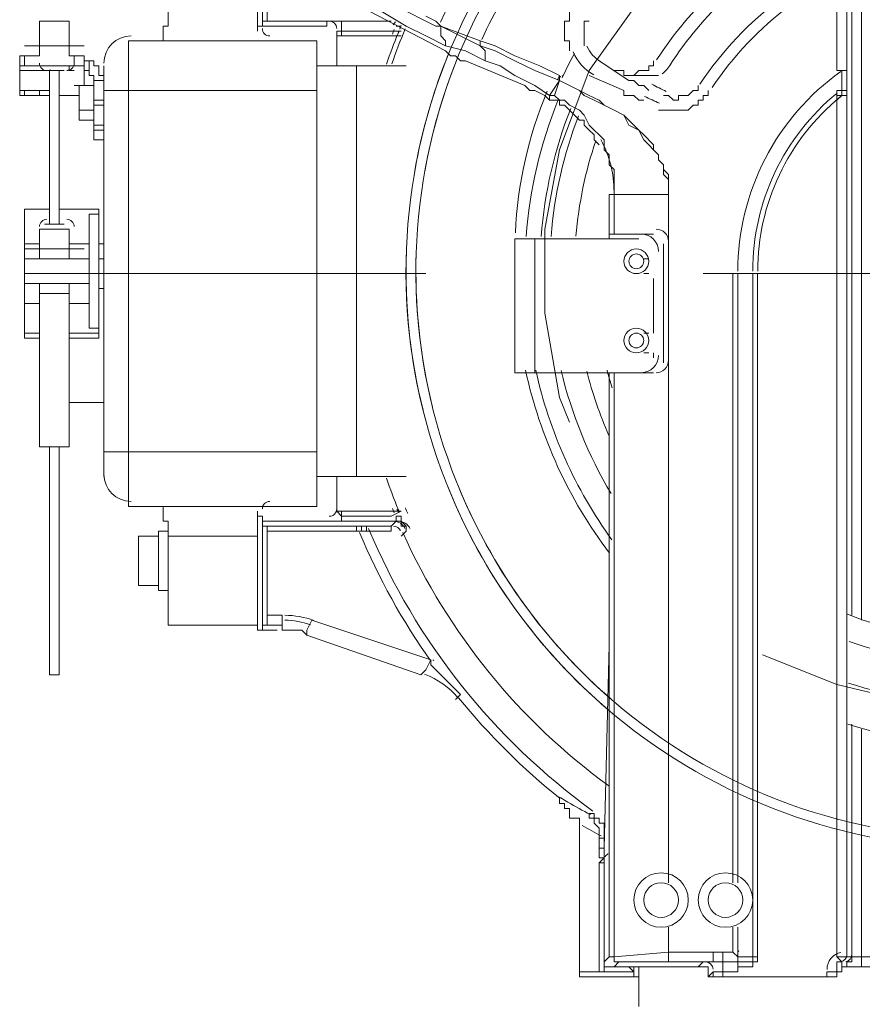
# Model space of a CAD drawing. Header units: millimetres. Extents: x 204754 to 499005, y -178579 to -103222.
# Tile 142 of 178: x 350712 to 351039, y -131920 to -131538. Entities that reach past the tile are written whole.
import ezdxf

# ---------------------------------------------------------------- set-up
doc = ezdxf.new("R2010")
doc.units = ezdxf.units.MM
doc.header["$MEASUREMENT"] = 0
doc.layers.get('0').update_dxf_attribs({"color": 252, "lineweight": 5})
doc.layers.add('Nowe_820-G Rysunki Obrazki_Nr_pióra__181', color=252, linetype='Continuous', lineweight=5)

# ---------------------------------------------------------------- blocks, each defined once
blk = doc.blocks.new('podkład 20251118')
at = {"layer": 'Nowe_820-G Rysunki Obrazki_Nr_pióra__181', "color": 252, "linetype": 'Continuous', "lineweight": 5}
for p, q in [((351029.19, -131557.76), (351029.19, -131492.48)), ((351033.03, -131557.76), (351033.03, -131492.48)), ((350804.55, -131496.32), (350804.55, -131542.4)), ((350806.47, -131496.32), (350806.47, -131540.48)), ((350769.99, -131498.24), (350769.99, -131540.48)), ((351034.95, -131502.08), (351034.95, -131768.96)), ((351038.79, -131502.08), (351038.79, -131770.88)), ((350829.51, -131525.12), (350877.51, -131550.08)), ((350952.39, -131530.88), (350933.19, -131557.76)), ((350808.39, -131538.56), (350808.39, -131534.72)), ((350862.15, -131540.48), (350852.55, -131534.72)), ((350862.15, -131534.72), (350869.83, -131538.56)), ((350925.51, -131534.72), (350925.51, -131538.56)), ((350720.07, -131538.56), (350720.07, -131552)), ((350720.07, -131538.56), (350731.59, -131538.56)), ((350731.59, -131538.56), (350731.59, -131552)), ((350854.47, -131538.56), (350806.47, -131538.56)), ((350806.47, -131538.56), (350808.39, -131538.56)), ((350831.43, -131540.48), (350831.43, -131538.56)), ((350831.43, -131538.56), (350837.19, -131538.56)), ((350837.19, -131544.32), (350837.19, -131538.56)), ((350837.19, -131538.56), (350856.39, -131538.56)), ((350857.11, -131540), (350858.02, -131538.85)), ((350873.67, -131538.56), (350869.83, -131536.64)), ((350869.83, -131538.56), (350873.67, -131540.48)), ((350875.59, -131540.48), (350873.67, -131538.56)), ((350925.51, -131538.56), (350923.59, -131538.56)), ((350923.59, -131538.56), (350923.59, -131540.48)), ((350933.19, -131538.56), (350931.27, -131538.56)), ((350931.27, -131538.56), (350931.27, -131548.16)), ((350768.07, -131546.24), (350768.07, -131540.48)), ((350769.99, -131540.48), (350768.07, -131540.48)), ((350804.55, -131540.48), (350806.47, -131540.48)), ((350831.43, -131540.48), (350806.47, -131540.48)), ((350835.27, -131555.84), (350835.27, -131542.4)), ((350835.27, -131544.32), (350835.27, -131542.4)), ((350835.27, -131542.4), (350837.19, -131542.4)), ((350837.19, -131542.4), (350856.39, -131542.4)), ((350856.39, -131542.4), (350860.23, -131542.4)), ((350857.61, -131541.78), (350856.89, -131543.56)), ((350858.31, -131540.48), (350860.23, -131540.48)), ((350869.83, -131544.32), (350862.15, -131540.48)), ((350873.67, -131540.48), (350875.59, -131540.48)), ((350890.95, -131546.24), (350875.59, -131540.48)), ((350875.59, -131540.48), (350890.95, -131548.16)), ((350875.59, -131540.48), (350875.59, -131542.4)), ((350875.59, -131542.4), (350875.59, -131544.32)), ((350923.59, -131540.48), (350923.59, -131542.4)), ((350923.59, -131542.4), (350923.59, -131544.32)), ((350754.63, -131726.72), (350754.63, -131546.24)), ((350827.59, -131546.24), (350754.63, -131546.24)), ((350827.59, -131546.24), (350827.59, -131726.72)), ((350835.27, -131555.84), (350835.27, -131544.32)), ((350860.23, -131544.32), (350835.27, -131544.32)), ((350877.51, -131548.16), (350869.83, -131544.32)), ((350875.59, -131544.32), (350877.51, -131546.24)), ((350877.51, -131546.24), (350877.51, -131548.16)), ((350896.71, -131548.16), (350890.95, -131546.24)), ((350890.95, -131546.24), (350890.95, -131548.16)), ((350890.95, -131548.16), (350890.95, -131546.24)), ((350923.59, -131544.32), (350923.59, -131546.24)), ((350923.59, -131546.24), (350925.51, -131546.24)), ((350925.51, -131546.24), (350925.51, -131548.16)), ((350737.35, -131548.16), (350714.31, -131548.16)), ((350714.31, -131548.16), (350737.35, -131548.16)), ((350885.19, -131550.08), (350877.51, -131548.16)), ((350877.51, -131550.08), (350879.43, -131552)), ((350892.87, -131553.92), (350885.19, -131550.08)), ((350896.71, -131550.08), (350890.95, -131548.16)), ((350890.95, -131548.16), (350892.87, -131550.08)), ((350892.87, -131550.08), (350892.87, -131552)), ((350904.39, -131552), (350896.71, -131548.16)), ((350904.39, -131553.92), (350896.71, -131550.08)), ((350925.51, -131548.16), (350925.51, -131550.08)), ((350712.39, -131567.36), (350712.39, -131552)), ((350712.39, -131552), (350714.31, -131552)), ((350714.31, -131555.84), (350714.31, -131552)), ((350714.31, -131552), (350720.07, -131552)), ((350731.59, -131552), (350733.51, -131552)), ((350733.51, -131555.84), (350733.51, -131552)), ((350733.51, -131552), (350737.35, -131552)), ((350737.35, -131552), (350737.35, -131563.52)), ((350737.35, -131553.92), (350739.27, -131553.92)), ((350739.27, -131553.92), (350739.27, -131559.68)), ((350741.19, -131553.92), (350739.27, -131553.92)), ((350741.19, -131555.84), (350741.19, -131553.92)), ((350879.43, -131552), (350881.35, -131552)), ((350881.35, -131552), (350883.27, -131553.92)), ((350883.27, -131553.92), (350885.19, -131553.92)), ((350885.19, -131553.92), (350908.23, -131563.52)), ((350892.87, -131552), (350892.87, -131553.92)), ((350892.87, -131553.92), (350898.63, -131555.84)), ((350913.99, -131555.84), (350904.39, -131552)), ((350912.07, -131557.76), (350904.39, -131553.92)), ((350937.03, -131553.92), (350948.55, -131561.6)), ((350958.15, -131555.84), (350958.15, -131553.92)), ((350712.39, -131555.84), (350712.39, -131557.76)), ((350714.31, -131555.84), (350712.39, -131555.84)), ((350712.39, -131557.76), (350714.31, -131557.76)), ((350714.31, -131557.76), (350712.39, -131557.76)), ((350714.31, -131555.84), (350733.51, -131555.84)), ((350714.31, -131557.76), (350720.07, -131557.76)), ((350720.07, -131557.76), (350714.31, -131557.76)), ((350731.59, -131555.84), (350720.07, -131555.84)), ((350721.99, -131557.76), (350720.07, -131557.76)), ((350721.99, -131557.76), (350729.67, -131557.76)), ((350723.91, -131617.28), (350723.91, -131557.76)), ((350727.75, -131617.28), (350727.75, -131557.76)), ((350727.75, -131557.76), (350729.67, -131557.76)), ((350731.59, -131557.76), (350731.59, -131555.84)), ((350733.51, -131557.76), (350731.59, -131557.76)), ((350731.59, -131557.76), (350733.51, -131557.76)), ((350737.35, -131555.84), (350733.51, -131555.84)), ((350739.27, -131557.76), (350737.35, -131557.76)), ((350739.27, -131559.68), (350739.27, -131557.76)), ((350743.11, -131555.84), (350741.19, -131555.84)), ((350743.11, -131559.68), (350743.11, -131555.84)), ((350745.03, -131555.84), (350745.03, -131715.2)), ((350862.15, -131555.84), (350827.59, -131555.84)), ((350842.95, -131715.2), (350842.95, -131555.84)), ((350898.63, -131555.84), (350904.39, -131559.68)), ((350921.67, -131561.6), (350912.07, -131557.76)), ((350921.67, -131559.68), (350913.99, -131555.84)), ((350933.19, -131557.76), (350921.67, -131588.48)), ((350946.63, -131557.76), (350942.79, -131557.76)), ((350942.79, -131557.76), (350946.63, -131557.76)), ((350946.63, -131559.68), (350946.63, -131557.76)), ((350946.63, -131557.76), (350946.63, -131559.68)), ((350950.47, -131559.68), (350952.39, -131557.76)), ((350952.39, -131557.76), (350954.31, -131557.76)), ((350954.31, -131557.76), (350956.23, -131557.76)), ((350956.23, -131557.76), (350956.23, -131555.84)), ((350956.23, -131555.84), (350958.15, -131555.84)), ((351031.11, -131557.76), (351029.19, -131557.76)), ((351029.19, -131557.76), (351031.11, -131557.76)), ((351031.11, -131557.76), (351031.11, -131565.44)), ((351031.11, -131557.76), (351033.03, -131557.76)), ((351033.03, -131557.76), (351031.11, -131557.76)), ((351033.03, -131567.36), (351033.03, -131557.76)), ((350741.19, -131559.68), (350739.27, -131559.68)), ((350741.19, -131561.6), (350741.19, -131559.68)), ((350741.19, -131584.64), (350741.19, -131561.6)), ((350745.03, -131561.6), (350741.19, -131561.6)), ((350745.03, -131559.68), (350743.11, -131559.68)), ((350745.03, -131561.6), (350745.03, -131559.68)), ((350904.39, -131559.68), (350912.07, -131563.52)), ((350917.83, -131567.36), (350921.67, -131561.6)), ((350921.67, -131561.6), (350919.75, -131567.36)), ((350921.67, -131561.6), (350921.67, -131559.68)), ((350929.35, -131565.44), (350921.67, -131561.6)), ((350929.35, -131565.44), (350921.67, -131561.6)), ((350933.19, -131559.68), (350946.63, -131565.44)), ((350960.07, -131559.68), (350946.63, -131559.68)), ((350946.63, -131559.68), (350950.47, -131559.68)), ((350948.55, -131561.6), (350950.47, -131561.6)), ((350950.47, -131561.6), (350952.39, -131563.52)), ((350712.39, -131565.44), (350714.31, -131565.44)), ((350714.31, -131567.36), (350714.31, -131565.44)), ((350720.07, -131565.44), (350714.31, -131565.44)), ((350720.07, -131567.36), (350720.07, -131565.44)), ((350720.07, -131567.36), (350720.07, -131565.44)), ((350723.91, -131565.44), (350720.07, -131565.44)), ((350735.43, -131563.52), (350733.51, -131563.52)), ((350735.43, -131563.52), (350735.43, -131576.96)), ((350735.43, -131576.96), (350735.43, -131563.52)), ((350735.43, -131563.52), (350741.19, -131563.52)), ((350741.19, -131563.52), (350735.43, -131563.52)), ((350745.03, -131565.44), (350827.59, -131565.44)), ((350910.15, -131565.44), (350908.23, -131563.52)), ((350912.07, -131565.44), (350910.15, -131565.44)), ((350912.07, -131563.52), (350917.83, -131567.36)), ((350915.91, -131567.36), (350912.07, -131565.44)), ((350931.27, -131567.36), (350929.35, -131565.44)), ((350933.19, -131567.36), (350929.35, -131565.44)), ((350946.63, -131565.44), (350946.63, -131567.36)), ((350952.39, -131563.52), (350954.31, -131563.52)), ((350954.31, -131563.52), (350956.23, -131565.44)), ((350971.59, -131567.36), (350973.51, -131565.44)), ((350973.51, -131565.44), (350975.43, -131565.44)), ((350975.43, -131565.44), (350975.43, -131563.52)), ((350979.27, -131567.36), (350979.27, -131565.44)), ((351031.11, -131565.44), (351029.19, -131565.44)), ((351029.19, -131565.44), (351029.19, -131567.36)), ((351031.11, -131567.36), (351031.11, -131565.44)), ((351031.11, -131565.44), (351033.03, -131565.44)), ((351033.03, -131565.44), (351033.03, -131563.52)), ((350712.39, -131567.36), (350714.31, -131567.36)), ((350714.31, -131567.36), (350712.39, -131567.36)), ((350723.91, -131567.36), (350714.31, -131567.36)), ((350714.31, -131567.36), (350720.07, -131567.36)), ((350723.91, -131567.36), (350720.07, -131567.36)), ((350733.51, -131567.36), (350727.75, -131567.36)), ((350733.51, -131567.36), (350735.43, -131567.36)), ((350741.19, -131569.28), (350745.03, -131569.28)), ((350917.83, -131569.28), (350915.91, -131567.36)), ((350917.83, -131569.28), (350917.83, -131567.36)), ((350919.75, -131567.36), (350917.83, -131567.36)), ((350919.75, -131567.36), (350917.83, -131567.36)), ((350919.75, -131569.28), (350917.83, -131569.28)), ((350919.75, -131567.36), (350921.67, -131569.28)), ((350921.67, -131569.28), (350919.75, -131569.28)), ((350921.67, -131571.2), (350921.67, -131569.28)), ((350921.67, -131569.28), (350923.59, -131569.28)), ((350923.59, -131569.28), (350925.51, -131571.2)), ((350935.11, -131569.28), (350931.27, -131567.36)), ((350937.03, -131569.28), (350933.19, -131567.36)), ((350938.95, -131571.2), (350935.11, -131569.28)), ((350938.95, -131571.2), (350937.03, -131569.28)), ((350946.63, -131567.36), (350950.47, -131567.36)), ((350950.47, -131567.36), (350952.39, -131569.28)), ((350952.39, -131569.28), (350954.31, -131569.28)), ((350961.99, -131567.36), (350963.91, -131567.36)), ((350963.91, -131567.36), (350965.83, -131569.28)), ((350965.83, -131569.28), (350967.75, -131569.28)), ((350967.75, -131569.28), (350967.75, -131567.36)), ((350967.75, -131567.36), (350969.67, -131567.36)), ((350969.67, -131567.36), (350971.59, -131567.36)), ((350975.43, -131571.2), (350975.43, -131569.28)), ((350975.43, -131569.28), (350977.35, -131569.28)), ((350977.35, -131569.28), (350977.35, -131567.36)), ((350977.35, -131567.36), (350979.27, -131567.36)), ((351029.19, -131567.36), (351029.19, -131569.28)), ((351029.19, -131567.36), (351031.11, -131567.36)), ((351029.19, -131569.28), (351031.11, -131567.36)), ((351029.19, -131901.44), (351029.19, -131569.28)), ((351031.11, -131567.36), (351033.03, -131567.36)), ((351033.03, -131901.44), (351033.03, -131567.36)), ((350735.43, -131573.12), (350741.19, -131573.12)), ((350741.19, -131573.12), (350735.43, -131573.12)), ((350741.19, -131571.2), (350745.03, -131571.2)), ((350923.59, -131571.2), (350921.67, -131571.2)), ((350925.51, -131573.12), (350923.59, -131571.2)), ((350925.51, -131571.2), (350929.35, -131573.12)), ((350927.43, -131575.04), (350925.51, -131573.12)), ((350929.35, -131573.12), (350931.27, -131575.04)), ((350942.79, -131573.12), (350938.95, -131571.2)), ((350942.79, -131573.12), (350938.95, -131571.2)), ((350946.63, -131575.04), (350942.79, -131573.12)), ((350946.63, -131575.04), (350942.79, -131573.12)), ((350960.07, -131573.12), (350971.59, -131573.12)), ((350971.59, -131573.12), (350973.51, -131571.2)), ((350973.51, -131571.2), (350975.43, -131571.2)), ((350735.43, -131576.96), (350741.19, -131576.96)), ((350741.19, -131576.96), (350735.43, -131576.96)), ((350929.35, -131576.96), (350927.43, -131575.04)), ((350931.27, -131576.96), (350929.35, -131576.96)), ((350931.27, -131575.04), (350933.19, -131578.88)), ((350931.27, -131578.88), (350931.27, -131576.96)), ((350948.55, -131578.88), (350946.63, -131575.04)), ((350948.55, -131576.96), (350946.63, -131575.04)), ((350952.39, -131580.8), (350948.55, -131576.96)), ((350745.03, -131578.88), (350741.19, -131578.88)), ((350745.03, -131580.8), (350741.19, -131580.8)), ((350933.19, -131580.8), (350931.27, -131578.88)), ((350933.19, -131578.88), (350935.11, -131580.8)), ((350935.11, -131582.72), (350933.19, -131580.8)), ((350935.11, -131580.8), (350937.03, -131582.72)), ((350952.39, -131580.8), (350948.55, -131578.88)), ((350954.31, -131584.64), (350952.39, -131580.8)), ((350954.31, -131582.72), (350952.39, -131580.8)), ((350741.19, -131584.64), (350745.03, -131584.64)), ((350741.19, -131584.64), (350745.03, -131584.64)), ((350935.11, -131584.64), (350935.11, -131582.72)), ((350937.03, -131586.56), (350935.11, -131584.64)), ((350937.03, -131582.72), (350938.95, -131584.64)), ((350938.95, -131584.64), (350938.95, -131588.48)), ((350958.15, -131586.56), (350954.31, -131582.72)), ((350956.23, -131586.56), (350954.31, -131584.64)), ((350921.67, -131588.48), (350915.91, -131619.2)), ((350938.95, -131588.48), (350940.87, -131590.4)), ((350958.15, -131588.48), (350956.23, -131586.56)), ((350958.15, -131588.48), (350958.15, -131586.56)), ((350960.07, -131590.4), (350958.15, -131588.48)), ((350960.07, -131590.4), (350958.15, -131588.48)), ((350940.87, -131590.4), (350940.87, -131594.24)), ((350960.07, -131592.32), (350960.07, -131590.4)), ((350960.07, -131592.32), (350960.07, -131590.4)), ((350961.99, -131594.24), (350960.07, -131592.32)), ((350961.99, -131594.24), (350960.07, -131592.32)), ((350940.87, -131594.24), (350942.79, -131596.16)), ((350942.79, -131596.16), (350942.79, -131600)), ((350961.99, -131598.08), (350961.99, -131594.24)), ((350961.99, -131596.16), (350961.99, -131594.24)), ((350963.91, -131598.08), (350961.99, -131596.16)), ((350942.79, -131600), (350942.79, -131601.92)), ((350963.91, -131600), (350961.99, -131598.08)), ((350963.91, -131605.76), (350963.91, -131598.08)), ((350963.91, -131605.76), (350963.91, -131600)), ((350942.79, -131601.92), (350942.79, -131605.76)), ((350940.87, -131623.04), (350940.87, -131605.76)), ((350940.87, -131605.76), (350940.87, -131621.12)), ((350963.91, -131605.76), (350940.87, -131605.76)), ((350942.79, -131605.76), (350942.79, -131621.12)), ((350963.91, -131872.64), (350963.91, -131605.76)), ((350963.91, -131872.64), (350963.91, -131605.76)), ((350714.31, -131661.44), (350714.31, -131611.52)), ((350714.31, -131611.52), (350723.91, -131611.52)), ((350723.91, -131611.52), (350714.31, -131611.52)), ((350727.75, -131611.52), (350743.11, -131611.52)), ((350743.11, -131611.52), (350727.75, -131611.52)), ((350743.11, -131611.52), (350743.11, -131661.44)), ((350739.27, -131613.44), (350739.27, -131657.6)), ((350743.11, -131613.44), (350739.27, -131613.44)), ((350720.07, -131630.72), (350720.07, -131619.2)), ((350720.07, -131619.2), (350731.59, -131619.2)), ((350721.99, -131617.28), (350729.67, -131617.28)), ((350731.59, -131630.72), (350731.59, -131619.2)), ((350915.91, -131619.2), (350915.91, -131651.84)), ((350904.39, -131674.88), (350904.39, -131623.04)), ((350904.39, -131623.04), (350952.39, -131623.04)), ((350912.07, -131674.88), (350912.07, -131623.04)), ((350940.87, -131621.12), (350940.87, -131623.04)), ((350940.87, -131621.12), (350958.15, -131621.12)), ((350958.15, -131621.12), (350940.87, -131621.12)), ((350720.07, -131624.96), (350714.31, -131624.96)), ((350737.35, -131626.88), (350714.31, -131626.88)), ((350714.31, -131626.88), (350737.35, -131626.88)), ((350739.27, -131624.96), (350731.59, -131624.96)), ((350743.11, -131624.96), (350745.03, -131624.96)), ((350961.99, -131624.96), (350961.99, -131671.04)), ((350961.99, -131671.04), (350961.99, -131624.96)), ((350739.27, -131630.72), (350714.31, -131630.72)), ((350745.03, -131630.72), (350743.11, -131630.72)), ((350956.23, -131630.72), (350954.31, -131630.72)), ((350869.83, -131636.48), (350714.31, -131636.48)), ((350954.31, -131636.48), (350956.23, -131636.48)), ((350958.15, -131638.4), (350958.15, -131659.52)), ((351194.31, -131636.48), (350977.35, -131636.48)), ((350988.87, -131872.64), (350988.87, -131636.48)), ((350988.87, -131636.48), (350998.47, -131636.48)), ((350990.79, -131872.64), (350990.79, -131636.48)), ((350996.55, -131636.48), (350996.55, -131901.44)), ((350998.47, -131636.48), (350998.47, -131901.44)), ((350739.27, -131640.32), (350714.31, -131640.32)), ((350720.07, -131644.16), (350720.07, -131640.32)), ((350720.07, -131640.32), (350731.59, -131640.32)), ((350731.59, -131644.16), (350731.59, -131640.32)), ((350745.03, -131642.24), (350743.11, -131642.24)), ((350720.07, -131703.68), (350720.07, -131644.16)), ((350731.59, -131644.16), (350720.07, -131644.16)), ((350731.59, -131703.68), (350731.59, -131644.16)), ((350714.31, -131648), (350720.07, -131648)), ((350731.59, -131648), (350739.27, -131648)), ((350915.91, -131651.84), (350921.67, -131684.48)), ((350739.27, -131657.6), (350743.11, -131657.6)), ((350720.07, -131659.52), (350714.31, -131659.52)), ((350720.07, -131661.44), (350714.31, -131661.44)), ((350743.11, -131659.52), (350731.59, -131659.52)), ((350743.11, -131661.44), (350731.59, -131661.44)), ((350956.23, -131659.52), (350954.31, -131659.52)), ((350954.31, -131667.2), (350956.23, -131667.2)), ((350958.15, -131667.2), (350958.15, -131669.12)), ((350904.39, -131674.88), (350912.07, -131674.88)), ((350952.39, -131674.88), (350912.07, -131674.88)), ((350940.87, -131778.56), (350940.87, -131674.88)), ((350940.87, -131674.88), (350940.87, -131901.44)), ((350942.79, -131674.88), (350940.87, -131674.88)), ((350958.15, -131674.88), (350940.87, -131674.88)), ((350942.79, -131674.88), (350942.79, -131901.44)), ((350942.79, -131674.88), (350958.15, -131674.88)), ((350921.67, -131684.48), (350925.51, -131694.08)), ((350731.59, -131686.4), (350745.03, -131686.4)), ((350731.59, -131703.68), (350720.07, -131703.68)), ((350723.91, -131792), (350723.91, -131703.68)), ((350727.75, -131792), (350727.75, -131703.68)), ((350827.59, -131705.6), (350745.03, -131705.6)), ((350827.59, -131715.2), (350862.15, -131715.2)), ((350835.27, -131728.64), (350835.27, -131715.2)), ((350835.27, -131728.64), (350835.27, -131715.2)), ((350754.63, -131726.72), (350827.59, -131726.72)), ((350768.07, -131732.48), (350768.07, -131726.72)), ((350804.55, -131728.64), (350804.55, -131772.8)), ((350804.55, -131774.72), (350804.55, -131730.56)), ((350804.55, -131730.56), (350806.47, -131730.56)), ((350806.47, -131774.72), (350806.47, -131730.56)), ((350860.23, -131728.64), (350835.27, -131728.64)), ((350837.19, -131730.56), (350835.27, -131728.64)), ((350837.19, -131732.48), (350837.19, -131728.64)), ((350837.19, -131730.56), (350856.39, -131730.56)), ((350856.39, -131730.56), (350860.23, -131728.64)), ((350856.89, -131727.49), (350857.61, -131729.27)), ((350858.31, -131732.48), (350858.31, -131730.56)), ((350858.31, -131730.56), (350860.23, -131730.56)), ((350858.31, -131732.48), (350858.31, -131730.56)), ((350860.23, -131732.48), (350860.23, -131730.56)), ((350768.07, -131732.48), (350769.99, -131732.48)), ((350769.99, -131732.48), (350769.99, -131772.8)), ((350806.47, -131734.4), (350806.47, -131732.48)), ((350806.47, -131732.48), (350831.43, -131732.48)), ((350856.39, -131734.4), (350806.47, -131734.4)), ((350808.39, -131734.4), (350806.47, -131734.4)), ((350808.39, -131736.32), (350808.39, -131734.4)), ((350837.19, -131732.48), (350831.43, -131732.48)), ((350837.19, -131732.48), (350858.31, -131732.48)), ((350842.95, -131736.32), (350842.95, -131734.4)), ((350842.95, -131734.4), (350846.79, -131734.4)), ((350844.87, -131734.4), (350846.79, -131734.4)), ((350846.79, -131734.4), (350844.87, -131734.4)), ((350844.87, -131734.4), (350844.87, -131736.32)), ((350846.79, -131736.32), (350846.79, -131734.4)), ((350858.31, -131732.48), (350856.39, -131734.4)), ((350856.39, -131736.32), (350856.39, -131734.4)), ((350860.23, -131732.48), (350858.31, -131732.48)), ((350860.23, -131734.4), (350860.23, -131732.48)), ((350862.15, -131734.4), (350860.23, -131732.48)), ((350862.15, -131734.4), (350860.23, -131734.4)), ((350862.15, -131736.32), (350862.15, -131734.4)), ((350862.15, -131736.32), (350862.15, -131734.4)), ((350758.47, -131757.44), (350758.47, -131738.24)), ((350766.15, -131738.24), (350758.47, -131738.24)), ((350766.15, -131759.36), (350766.15, -131736.32)), ((350769.99, -131736.32), (350766.15, -131736.32)), ((350766.15, -131757.44), (350766.15, -131738.24)), ((350769.99, -131738.24), (350804.55, -131738.24)), ((350808.39, -131736.32), (350808.39, -131768.96)), ((350842.95, -131736.32), (350808.39, -131736.32)), ((350846.79, -131736.32), (350842.95, -131736.32)), ((350844.87, -131736.32), (350842.95, -131736.32)), ((350856.39, -131736.32), (350846.79, -131736.32)), ((350860.23, -131738.24), (350862.15, -131736.32)), ((350940.87, -131745.92), (350940.87, -131744)), ((350940.87, -131745.92), (350940.87, -131747.84)), ((350758.47, -131757.44), (350760.39, -131757.44)), ((350766.15, -131757.44), (350760.39, -131757.44)), ((350769.99, -131759.36), (350766.15, -131759.36)), ((350808.39, -131768.96), (350814.15, -131768.96)), ((350808.39, -131772.8), (350808.39, -131768.96)), ((350814.15, -131768.96), (350814.15, -131772.8)), ((350769.99, -131772.8), (350804.55, -131772.8)), ((350806.47, -131772.8), (350814.15, -131772.8)), ((350806.47, -131772.8), (350808.39, -131772.8)), ((350814.15, -131772.8), (350814.15, -131774.72)), ((350825.67, -131770.88), (350823.75, -131774.72)), ((350825.67, -131770.88), (350871.75, -131786.24)), ((350804.55, -131774.72), (350806.47, -131774.72)), ((350812.23, -131774.72), (350806.47, -131774.72)), ((350814.15, -131774.72), (350821.83, -131774.72)), ((350821.83, -131774.72), (350823.75, -131776.64)), ((350823.75, -131774.72), (350823.75, -131776.64)), ((350867.91, -131792), (350823.75, -131776.64)), ((350940.87, -131780.48), (350938.95, -131859.2)), ((351000.39, -131784.32), (351029.19, -131795.84)), ((350871.75, -131786.24), (350869.83, -131790.08)), ((350871.75, -131788.16), (350871.75, -131786.24)), ((350873.67, -131790.08), (350871.75, -131788.16)), ((350727.75, -131792), (350723.91, -131792)), ((350867.91, -131792), (350869.83, -131790.08)), ((350875.59, -131792), (350873.67, -131790.08)), ((350883.27, -131799.68), (350875.59, -131792)), ((351029.19, -131795.84), (351061.83, -131803.52)), ((350881.35, -131801.6), (350883.27, -131799.68)), ((351034.95, -131811.2), (351034.95, -131901.44)), ((351038.79, -131813.12), (351038.79, -131905.28)), ((350921.67, -131841.92), (350921.67, -131840)), ((350923.59, -131841.92), (350921.67, -131841.92)), ((350923.59, -131843.84), (350923.59, -131841.92)), ((350925.51, -131843.84), (350923.59, -131843.84)), ((350925.51, -131847.68), (350925.51, -131843.84)), ((350925.51, -131847.68), (350929.35, -131847.68)), ((350929.35, -131847.68), (350929.35, -131909.12)), ((350933.19, -131847.68), (350933.19, -131845.76)), ((350935.11, -131845.76), (350933.19, -131845.76)), ((350935.11, -131847.68), (350933.19, -131847.68)), ((350935.11, -131847.68), (350935.11, -131845.76)), ((350937.03, -131847.68), (350935.11, -131847.68)), ((350935.11, -131849.6), (350935.11, -131847.68)), ((350937.03, -131849.6), (350937.03, -131847.68)), ((350937.03, -131851.52), (350935.11, -131849.6)), ((350938.95, -131849.6), (350937.03, -131849.6)), ((350937.03, -131855.36), (350937.03, -131851.52)), ((350938.95, -131855.36), (350938.95, -131849.6)), ((350937.03, -131859.2), (350937.03, -131855.36)), ((350937.03, -131855.36), (350938.95, -131855.36)), ((350938.95, -131857.28), (350938.95, -131855.36)), ((350937.03, -131859.2), (350938.95, -131859.2)), ((350937.03, -131859.2), (350937.03, -131863.04)), ((350938.95, -131859.2), (350938.95, -131861.12)), ((350938.95, -131863.04), (350938.95, -131859.2)), ((350937.03, -131863.04), (350938.95, -131863.04)), ((350938.95, -131863.04), (350937.03, -131864.96)), ((350938.95, -131899.52), (350938.95, -131863.04)), ((350938.95, -131864.96), (350938.95, -131863.04)), ((350937.03, -131907.2), (350937.03, -131864.96)), ((350938.95, -131864.96), (350937.03, -131864.96)), ((350938.95, -131864.96), (350938.95, -131866.88)), ((350938.95, -131907.2), (350938.95, -131864.96)), ((350963.91, -131899.52), (350963.91, -131889.92)), ((350963.91, -131899.52), (350963.91, -131889.92)), ((350988.87, -131899.52), (350988.87, -131889.92)), ((350990.79, -131901.44), (350990.79, -131889.92)), ((350938.95, -131905.28), (350938.95, -131895.68)), ((350938.95, -131901.44), (350938.95, -131899.52)), ((350938.95, -131901.44), (350938.95, -131903.36)), ((350938.95, -131903.36), (350940.87, -131901.44)), ((350942.79, -131901.44), (350940.87, -131901.44)), ((350942.79, -131901.44), (350940.87, -131901.44)), ((350942.79, -131901.44), (350963.91, -131899.52)), ((350942.79, -131901.44), (350942.79, -131903.36)), ((350942.79, -131903.36), (350942.79, -131901.44)), ((350963.91, -131899.52), (350981.19, -131899.52)), ((350963.91, -131899.52), (350963.91, -131903.36)), ((350963.91, -131903.36), (350963.91, -131899.52)), ((350981.19, -131899.52), (350981.19, -131903.36)), ((350981.19, -131899.52), (350985.03, -131899.52)), ((350985.03, -131899.52), (350988.87, -131899.52)), ((350985.03, -131899.52), (350985.03, -131903.36)), ((350988.87, -131899.52), (350990.79, -131901.44)), ((350990.79, -131901.44), (350996.55, -131901.44)), ((350990.79, -131903.36), (350990.79, -131901.44)), ((350996.55, -131901.44), (350998.47, -131901.44)), ((350996.55, -131901.44), (350996.55, -131903.36)), ((350998.47, -131901.44), (350998.47, -131903.36)), ((351029.19, -131901.44), (351033.03, -131901.44)), ((351029.19, -131901.44), (351031.11, -131903.36)), ((351033.03, -131901.44), (351034.95, -131901.44)), ((351038.79, -131901.44), (351034.95, -131901.44)), ((351034.95, -131901.44), (351034.95, -131903.36)), ((351038.79, -131901.44), (351130.95, -131901.44)), ((350938.95, -131903.36), (350938.95, -131905.28)), ((350938.95, -131907.2), (350938.95, -131905.28)), ((350938.95, -131905.28), (350942.79, -131905.28)), ((350940.87, -131905.28), (350938.95, -131905.28)), ((350942.79, -131905.28), (350944.71, -131903.36)), ((350942.79, -131903.36), (350944.71, -131903.36)), ((350944.71, -131903.36), (350942.79, -131903.36)), ((350942.79, -131905.28), (350946.63, -131905.28)), ((350944.71, -131903.36), (350963.91, -131903.36)), ((350946.63, -131905.28), (350948.55, -131905.28)), ((350948.55, -131905.28), (350950.47, -131907.2)), ((350950.47, -131905.28), (350948.55, -131905.28)), ((350950.47, -131905.28), (350950.47, -131909.12)), ((350958.15, -131905.28), (350950.47, -131905.28)), ((350952.39, -131920.64), (350952.39, -131905.28)), ((350969.67, -131905.28), (350958.15, -131905.28)), ((350963.91, -131903.36), (350981.19, -131903.36)), ((350969.67, -131905.28), (350971.59, -131905.28)), ((350971.59, -131905.28), (350975.43, -131905.28)), ((350977.35, -131903.36), (350975.43, -131905.28)), ((350979.27, -131905.28), (350975.43, -131905.28)), ((350977.35, -131903.36), (350981.19, -131903.36)), ((350979.27, -131909.12), (350979.27, -131905.28)), ((350981.19, -131903.36), (350985.03, -131903.36)), ((350985.03, -131903.36), (350990.79, -131903.36)), ((350985.03, -131909.12), (350985.03, -131903.36)), ((350990.79, -131903.36), (350990.79, -131907.2)), ((350996.55, -131903.36), (350990.79, -131903.36)), ((350992.71, -131905.28), (350990.79, -131905.28)), ((350990.79, -131905.28), (350990.79, -131907.2)), ((350994.63, -131905.28), (350992.71, -131905.28)), ((350996.55, -131905.28), (350994.63, -131905.28)), ((350998.47, -131903.36), (350996.55, -131903.36)), ((350996.55, -131903.36), (350996.55, -131905.28)), ((351029.19, -131907.2), (351029.19, -131903.36)), ((351029.19, -131903.36), (351031.11, -131903.36)), ((351031.11, -131903.36), (351031.11, -131905.28)), ((351031.11, -131905.28), (351033.03, -131905.28)), ((351033.03, -131905.28), (351031.11, -131905.28)), ((351031.11, -131905.28), (351031.11, -131907.2)), ((351034.95, -131903.36), (351033.03, -131903.36)), ((351033.03, -131903.36), (351033.03, -131905.28)), ((351033.03, -131905.28), (351138.63, -131905.28)), ((351033.03, -131905.28), (351038.79, -131905.28)), ((351038.79, -131905.28), (351130.95, -131905.28)), ((350929.35, -131907.2), (350950.47, -131907.2)), ((350929.35, -131907.2), (350937.03, -131907.2)), ((350929.35, -131909.12), (350952.39, -131909.12)), ((350937.03, -131907.2), (350938.95, -131907.2)), ((350950.47, -131909.12), (350950.47, -131907.2)), ((350981.19, -131907.2), (350979.27, -131909.12)), ((351029.19, -131909.12), (350979.27, -131909.12)), ((350981.19, -131909.12), (350981.19, -131907.2)), ((350981.19, -131907.2), (350985.03, -131907.2)), ((350990.79, -131907.2), (350985.03, -131907.2)), ((351025.35, -131907.2), (351029.19, -131907.2)), ((351025.35, -131909.12), (351025.35, -131907.2)), ((351029.19, -131909.12), (351029.19, -131907.2)), ((351029.19, -131909.12), (351029.19, -131907.2)), ((351031.11, -131907.2), (351029.19, -131907.2)), ((351029.19, -131907.2), (351029.19, -131909.12))]:
    blk.add_line(p, q, dxfattribs=at)
for centre, radius, start, end in [((351085.84, -131635.52), 223.68, 124.6087, 204.0729), ((351085.8, -131635.51), 219.81, 125.0821, 204.4014), ((351085.9, -131635.52), 231.42, 139.4826, 155.3572), ((351085.74, -131635.46), 213.97, 136.1001, 155.202), ((351085.54, -131635.29), 150.35, 133.371, 147.1027), ((351088.72, -131636.34), 148.14, 133.4752, 146.9474), ((351085.75, -131635.41), 131.39, 126.5393, 146.5554), ((351086.1, -131633.85), 126.12, 126.5456, 146.5347), ((350832.38, -131541.45), 2.89, 0.4921, 89.8271), ((350832.38, -131541.44), 2.88, 44.8704, 89.8258), ((350832.44, -131541.43), 2.83, 359.7476, 45.5561), ((350809.35, -131541.44), 2.88, 180.0469, 269.9531), ((351082.83, -131634.53), 241.64, 157.7855, 160.8355), ((351086.2, -131635.83), 243.33, 157.2181, 160.6343), ((350866.69, -131545.93), 8.05, 157.4283, 159.9359), ((350851.83, -131539.76), 8.05, 337.4283, 339.9359), ((350834.64, -131531.03), 27.26, 336.8848, 338.8034), ((350894.34, -131554.29), 36.82, 157.6863, 158.6565), ((350755.59, -131554.88), 10.56, 90, 180), ((351085.28, -131635.37), 223.12, 157.6548, 169.9703), ((351100.04, -131642.44), 195.32, 152.1053, 155.2269), ((350943.74, -131543.39), 18.22, 202.9347, 241.1995), ((350943.79, -131543.35), 12.52, 202.9189, 241.0555), ((350722.95, -131554.88), 2.88, 180.0469, 269.9531), ((350730.63, -131554.88), 2.88, 270.0469, 359.9531), ((351085.53, -131635.45), 219.53, 157.7084, 169.8815), ((350949.82, -131545.56), 17.83, 310.8482, 327.1217), ((350725.62, -131544.11), 13.59, 263.1303, 264.7247), ((350724.39, -131555.32), 2.29, 262.4096, 265.4154), ((350724.14, -131558.85), 1.25, 75.971, 86.784), ((350723.12, -131571.17), 13.59, 83.1303, 84.7247), ((350724.36, -131560.75), 3.09, 85.8295, 89.3986), ((350724.81, -131554.6), 3.09, 265.8295, 269.3986), ((350724.58, -131559.95), 2.27, 80.2291, 88.3497), ((350727.78, -131550.42), 7.33, 270.6334, 275.3922), ((350733.22, -131570.66), 13.25, 98.3071, 99.6382), ((350730.67, -131552.09), 5.56, 273.8505, 281.3388), ((351085.83, -131635.52), 95.03, 125.4106, 180.0011), ((351085.83, -131635.52), 95.03, 125.4106, 180.0011), ((350832.97, -131515.8), 99.02, 332.6655, 333.0919), ((351009.57, -131605.42), 99.02, 152.6655, 153.0919), ((350919.52, -131564.95), 5.43, 62.0268, 65.4277), ((350927.96, -131548.83), 12.75, 242.5056, 243.3069), ((350917.33, -131570.12), 11.71, 60.5778, 63.065), ((351064.83, -131627.86), 160.44, 157.2358, 177.4273), ((351368.08, -130753.5), 907.73, 243.10669, 243.50008), ((351085.78, -131635.51), 89.23, 129.3067, 180.0101), ((351085.91, -131635.54), 177.67, 158.1041, 175.6454), ((351066.21, -131325.56), 266.69, 245.2665, 246.6329), ((351085.88, -131635.54), 87.4, 129.3374, 179.9889), ((351085.25, -131635.41), 171.25, 158.4303, 175.5319), ((351086.27, -131635.62), 168.44, 158.9979, 175.3682), ((351085.11, -131635.3), 157.65, 161.3852, 175.1377), ((350899.42, -131604.84), 43.37, 0.0451, 27.9423), ((350722.95, -131618.25), 2.88, 90.0469, 179.9531), ((350730.63, -131618.25), 2.88, 0.0469, 89.9531), ((350959.11, -131624.01), 4.8, 0.0462, 89.9538), ((350959.11, -131624.01), 4.8, 0.0462, 89.9538), ((350953.35, -131627.84), 6.72, 360, 90), ((351085.9, -131635.49), 223.75, 178.0454, 193.9618), ((350951.44, -131631.69), 4.8, 90.0462, 179.9538), ((350951.43, -131631.69), 4.8, 0.0462, 89.9538), ((351085.56, -131635.53), 219.57, 178.1235, 193.8913), ((351085.56, -131635.53), 219.57, 178.1235, 193.8913), ((350951.44, -131631.68), 4.8, 180.0462, 269.9538), ((350951.43, -131631.69), 2.88, 90.0464, 179.9536), ((350951.43, -131631.68), 2.88, 180.0469, 269.9531), ((350951.43, -131631.69), 2.88, 0.0464, 89.9536), ((350951.43, -131631.68), 4.8, 270.0462, 359.9538), ((350951.43, -131631.68), 2.88, 270.0469, 359.9531), ((350951.44, -131662.41), 4.8, 90.0462, 179.9538), ((350951.43, -131662.41), 4.8, 0.0462, 89.9538), ((350951.43, -131662.41), 2.88, 90.0464, 179.9536), ((350951.43, -131662.41), 2.88, 0.0464, 89.9536), ((350951.44, -131662.4), 4.8, 180.0462, 269.9538), ((350951.43, -131662.4), 2.88, 180.0464, 269.9536), ((350951.43, -131662.4), 4.8, 270.0462, 359.9538), ((350951.43, -131662.4), 2.88, 270.0464, 359.9536), ((350953.35, -131668.16), 6.72, 270, 0), ((350959.11, -131670.08), 4.8, 270.0462, 359.9538), ((350959.11, -131670.08), 4.8, 270.0462, 359.9538), ((351085.77, -131635.57), 181.37, 192.2068, 217.0812), ((351085.58, -131635.63), 177.32, 192.4772, 215.9307), ((351085.61, -131635.61), 167.76, 193.2425, 210.896), ((351085.2, -131635.81), 157.71, 194.1126, 203.7029), ((351075.66, -131638.36), 140.16, 194.7, 197.6147), ((350755.59, -131714.24), 10.56, 180, 270), ((351088.14, -131634.51), 247.31, 199.1995, 202.1795), ((351085.87, -131635.54), 223.7, 202.0323, 229.4827), ((351085.71, -131635.62), 219.68, 202.1136, 228.9701), ((350809.35, -131727.69), 2.88, 90.0464, 179.9536), ((351085.83, -131635.53), 223.67, 204.0701, 283.5424), ((351085.81, -131635.56), 219.8, 204.3882, 283.7062), ((350832.39, -131727.68), 2.88, 270.0458, 359.9542), ((350832.38, -131727.68), 2.88, 270.1742, 315.1296), ((350832.39, -131727.67), 2.88, 314.8704, 359.8258), ((350813.11, -131766.13), 59.4, 38.6144, 40.051), ((350869.89, -131723.95), 11.45, 200.0291, 202.2637), ((350843.24, -131734.79), 17.32, 21.1892, 22.0414), ((350648.25, -131815.86), 231.28, 21.9136, 22.5216), ((350857.34, -131737.31), 4.82, 24.3735, 89.9027), ((350857.36, -131737.28), 2.87, 24.1792, 90.0683), ((350859.27, -131737.29), 4.8, 24.0061, 89.9756), ((351084.79, -131636.08), 260.91, 202.7135, 215.3148), ((350850.45, -131734.61), 5.68, 194.9059, 199.2996), ((351085.98, -131635.4), 258.43, 202.7478, 234.1418), ((351085.78, -131635.6), 246.63, 204.2466, 233.9847), ((350815.07, -131802.81), 33.84, 70.3637, 89.843), ((351085.82, -131635.55), 143.01, 248.4679, 288.9963), ((350815.12, -131800.54), 29.66, 70.2531, 89.9611), ((351085.82, -131635.66), 152.5, 250.0992, 289.6521), ((350872.19, -131787.92), 1.65, 61.7379, 75.5209), ((350859.17, -131819.98), 29.93, 39.2023, 70.1362), ((351085.84, -131635.53), 167.99, 251.9083, 287.8619), ((351085.53, -131635.85), 261.65, 219.1292, 231.2918), ((351085.83, -131635.56), 183.33, 253.376, 284.6973), ((350926.03, -131834.32), 6.82, 229.3887, 232.8624), ((350900.99, -131866.84), 34.22, 52.1521, 52.318), ((351137.95, -131476.96), 422.13, 239.2585, 239.6947), ((351041.75, -131641.92), 231.17, 239.6481, 242.1176), ((351056.49, -131630.46), 253.53, 240.1947, 242.0979), ((350940.93, -131863.42), 1.81, 149.8025, 152.9766), ((350937.8, -131861.6), 1.81, 329.8025, 332.9766), ((350942.13, -131864.3), 3.3, 131.0739, 145.2857), ((350940.64, -131862.82), 1.19, 131.3755, 140.1941), ((350938.49, -131860.41), 2.03, 312.1222, 314.6046), ((350941.37, -131863.4), 2.12, 120.3797, 133.3601), ((350940.82, -131862.3), 0.898, 117.7079, 125.5071), ((350939.98, -131860.71), 0.898, 297.7079, 305.5071), ((350961.03, -131879.36), 10.56, 90, 180), ((350961.03, -131879.36), 10.56, 0, 90), ((350985.99, -131879.36), 10.56, 90, 180), ((350985.99, -131879.36), 10.56, 0, 90), ((350961.03, -131879.36), 6.72, 90, 180), ((350961.03, -131879.36), 6.72, 0, 90), ((350985.99, -131879.36), 6.72, 90, 180), ((350985.99, -131879.36), 6.72, 360, 90), ((350961.03, -131879.36), 10.56, 180, 270), ((350961.03, -131879.36), 6.72, 180, 270), ((350961.03, -131879.36), 10.56, 270, 360), ((350961.03, -131879.36), 6.72, 270, 360), ((350985.99, -131879.36), 10.56, 180, 270), ((350985.99, -131879.36), 6.72, 180, 270), ((350985.99, -131879.36), 10.56, 270, 360), ((350985.99, -131879.36), 6.72, 270, 0), ((350937.22, -131895.17), 1.75, 4.2443, 8.7365), ((350932.09, -131895.44), 6.88, 1.8601, 4.328), ((350940.2, -131894.95), 1.24, 183.7619, 190.0978), ((350945.85, -131894.99), 6.88, 181.8601, 184.328), ((350990.41, -131898.62), 0.835, 309.221, 329.5764), ((350991.09, -131896.58), 4.82, 270.4808, 273.3375), ((350991.65, -131906.2), 4.82, 90.4808, 93.3375), ((351032.08, -131906.25), 6.72, 101.1509, 179.9529), ((351030.14, -131900.48), 2.89, 281.4364, 359.9143), ((351032.06, -131900.48), 2.89, 281.4364, 359.9143), ((350978.31, -131906.24), 2.88, 0.3357, 89.6643)]:
    blk.add_arc(centre, radius, start, end, dxfattribs=at)

msp = doc.modelspace()

# ---------------------------------------------------------------- block references
msp.add_blockref('podkład 20251118', (0, 0))

doc.saveas('drawing.dxf')
